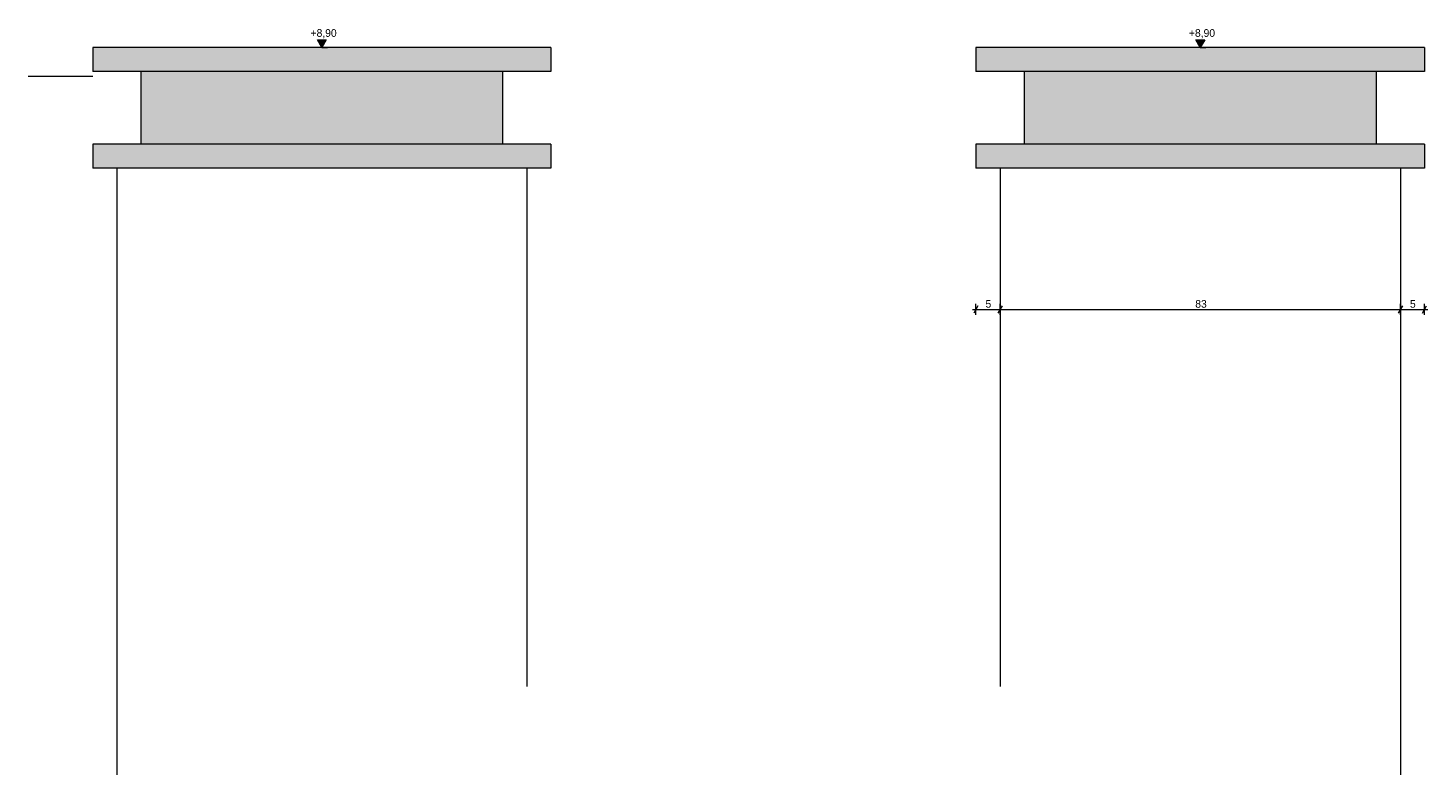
# Model space of a CAD drawing. Extents: x -109972 to -86652, y 98618 to 122888.
# Tile 67 of 74: x -89555 to -86652, y 106031 to 107559. Entities that reach past the tile are written whole.
import ezdxf

# ---------------------------------------------------------------- set-up
doc = ezdxf.new("R2010")
doc.units = 0
doc.header["$MEASUREMENT"] = 0
for name, color, linetype, lineweight in [('Arch kolorystyka_Nr_Pióra__41', 7, 'Continuous', 9), ('Arch wykończenie_Nr_Pióra__21', 7, 'Continuous', 13), ('Arch wymiary_Nr_Pióra__21', 7, 'Continuous', 13), ('Arch ściany zewnętrzne_Nr_Pióra__21', 7, 'Continuous', 13)]:
    doc.layers.add(name, color=color, linetype=linetype, lineweight=lineweight)
doc.layers.add('Arch rynny_Nr_Pióra__81', color=7, linetype='Continuous', lineweight=13, true_color=0x6a6a6a)
doc.layers.add('Arch stropy_Nr_Pióra__3', color=7, linetype='Continuous', lineweight=18, true_color=0xff6600)
doc.layers.add('Arch wymiary', color=7, linetype='Continuous')
doc.styles.add('GENERATED_STYLE_1', font='txt')
doc.dimstyles.new('GENERATED_STYLE__2', dxfattribs={"dimtxt": 16, "dimasz": 11.4, "dimexe": 0.18, "dimexo": 0, "dimgap": 0.09, "dimtad": 1, "dimtih": 1, "dimtoh": 1, "dimdec": 0, "dimlfac": 0.1, "dimzin": 0, "dimdsep": 46, "dimtxsty": 'GENERATED_STYLE_1', "dimblk": 'ARROWHEAD_2', "dimblk1": 'ARROWHEAD_2', "dimblk2": 'ARROWHEAD_2', "dimcen": 0.09, "dimclrd": 7, "dimclre": 7, "dimclrt": 7, "dimazin": 0, "dimtfac": 1, "dimtdec": 4, "dimtmove": 0, "dimatfit": 3, "dimfxl": 0, "dimtolj": 1, "dimtzin": 0, "dimarcsym": 0})

# ---------------------------------------------------------------- blocks, each defined once
blk = doc.blocks.new('Wymiary_1', base_point=(-88945.5, 107518.2))
at = {"layer": 'Arch wymiary_Nr_Pióra__21', "linetype": 'Continuous'}
blk.add_hatch(color=256, dxfattribs=at).paths.add_polyline_path([(-88945.5, 107518.2), (-88954.7, 107534.2), (-88936.2, 107534.2)], flags=0)
for p, q in [((-88945.5, 107518.2), (-88957.5, 107518.2)), ((-88945.5, 107518.2), (-88954.7, 107534.2)), ((-88954.7, 107534.2), (-88936.2, 107534.2)), ((-88936.2, 107534.2), (-88945.5, 107518.2)), ((-88945.5, 107518.2), (-88933.5, 107518.2))]:
    blk.add_line(p, q, dxfattribs=at)
at = {"layer": 'Arch wymiary_Nr_Pióra__21', "insert": (-88968.8, 107537.4), "char_height": 16, "attachment_point": 7, "style": 'GENERATED_STYLE_1'}
blk.add_mtext('{+8,90}', dxfattribs=at)
blk = doc.blocks.new('Wymiary_3', base_point=(-87124.3, 107518.2))
at = {"layer": 'Arch wymiary_Nr_Pióra__21', "linetype": 'Continuous'}
blk.add_hatch(color=256, dxfattribs=at).paths.add_polyline_path([(-87124.3, 107518.2), (-87133.6, 107534.2), (-87115, 107534.2)], flags=0)
for p, q in [((-87124.3, 107518.2), (-87136.3, 107518.2)), ((-87124.3, 107518.2), (-87133.6, 107534.2)), ((-87133.6, 107534.2), (-87115, 107534.2)), ((-87115, 107534.2), (-87124.3, 107518.2)), ((-87124.3, 107518.2), (-87112.3, 107518.2))]:
    blk.add_line(p, q, dxfattribs=at)
at = {"layer": 'Arch wymiary_Nr_Pióra__21', "insert": (-87147.6, 107537.4), "char_height": 16, "attachment_point": 7, "style": 'GENERATED_STYLE_1'}
blk.add_mtext('{+8,90}', dxfattribs=at)
blk = doc.blocks.new('*D98')
at = {"layer": 'Arch wymiary_Nr_Pióra__21', "linetype": 'Continuous'}
for p, q in [((-87596.6, 106975.3), (-87589.3, 106975.3)), ((-87585, 106982.8), (-87593.6, 106967.8)), ((-87589.3, 106964.1), (-87589.3, 106986.6)), ((-87589.3, 106975.3), (-87539.3, 106975.3)), ((-87535, 106982.8), (-87543.6, 106967.8)), ((-87539.3, 106964.1), (-87539.3, 106986.6))]:
    blk.add_line(p, q, dxfattribs=at)
at = {"layer": 'Arch wymiary_Nr_Pióra__21', "char_height": 16, "attachment_point": 7, "style": 'GENERATED_STYLE_1'}
for s, insert in [('{5}', (-87569.4, 106978.5)), ('{83}', (-87134.5, 106978.5)), ('{5}', (-86689.4, 106978.5))]:
    blk.add_mtext(s, dxfattribs=dict(at, insert=insert))
blk = doc.blocks.new('ARROWHEAD_2')
at = {"color": 0, "linetype": 'Continuous', "lineweight": 0}
for p, q in [((0, 0), (-1, 0)), ((-0.38, -0.66), (0.38, 0.66))]:
    blk.add_line(p, q, dxfattribs=at)
blk = doc.blocks.new('*D99')
at = {"layer": 'Arch wymiary_Nr_Pióra__21', "linetype": 'Continuous'}
for p, q in [((-87535, 106982.8), (-87543.6, 106967.8)), ((-87539.3, 106964.1), (-87539.3, 106986.6)), ((-87539.3, 106975.3), (-86709.3, 106975.3)), ((-86705, 106982.8), (-86713.6, 106967.8)), ((-86709.3, 106964.1), (-86709.3, 106986.6))]:
    blk.add_line(p, q, dxfattribs=at)
at = {"layer": 'Arch wymiary_Nr_Pióra__21', "char_height": 16, "attachment_point": 7, "style": 'GENERATED_STYLE_1'}
for s, insert in [('{5}', (-87569.4, 106978.5)), ('{83}', (-87134.5, 106978.5)), ('{5}', (-86689.4, 106978.5))]:
    blk.add_mtext(s, dxfattribs=dict(at, insert=insert))
blk = doc.blocks.new('*D100')
at = {"layer": 'Arch wymiary_Nr_Pióra__21', "linetype": 'Continuous'}
for p, q in [((-86705, 106982.8), (-86713.6, 106967.8)), ((-86709.3, 106964.1), (-86709.3, 106986.6)), ((-86709.3, 106975.3), (-86659.3, 106975.3)), ((-86663.6, 106967.8), (-86655, 106982.8)), ((-86659.3, 106964.1), (-86659.3, 106986.6)), ((-86659.3, 106975.3), (-86652, 106975.3))]:
    blk.add_line(p, q, dxfattribs=at)
at = {"layer": 'Arch wymiary_Nr_Pióra__21', "char_height": 16, "attachment_point": 7, "style": 'GENERATED_STYLE_1'}
for s, insert in [('{5}', (-87569.4, 106978.5)), ('{83}', (-87134.5, 106978.5)), ('{5}', (-86689.4, 106978.5))]:
    blk.add_mtext(s, dxfattribs=dict(at, insert=insert))

msp = doc.modelspace()

# ---------------------------------------------------------------- hatches: boundary and pattern name
at = {"layer": 'Arch kolorystyka_Nr_Pióra__41', "linetype": 'Continuous'}
for points in [[(-89320.5, 107468.2), (-88570.5, 107468.2), (-88470.5, 107468.2), (-88470.5, 107518.2), (-89420.5, 107518.2), (-89420.5, 107468.2)], [(-87589.3, 107518.2), (-87589.3, 107468.2), (-87489.3, 107468.2), (-86759.3, 107468.2), (-86659.3, 107468.2), (-86659.3, 107518.2)], [(-89320.5, 107318.2), (-88570.5, 107318.2), (-88570.5, 107468.2), (-89320.5, 107468.2)], [(-87489.3, 107318.2), (-86759.3, 107318.2), (-86759.3, 107468.2), (-87489.3, 107468.2)], [(-89420.5, 107268.2), (-88470.5, 107268.2), (-88470.5, 107318.2), (-88570.5, 107318.2), (-89320.5, 107318.2), (-89420.5, 107318.2)], [(-87589.3, 107268.2), (-86659.3, 107268.2), (-86659.3, 107318.2), (-86759.3, 107318.2), (-87489.3, 107318.2), (-87589.3, 107318.2)]]:
    msp.add_hatch(color=256, dxfattribs=at).paths.add_polyline_path(points, flags=0)

# ---------------------------------------------------------------- linework, layer by layer
at = {"layer": 'Arch rynny_Nr_Pióra__81', "linetype": 'Continuous'}
for p, q in [((-88570.5, 107468.2), (-89320.5, 107468.2)), ((-86759.3, 107468.2), (-87489.3, 107468.2)), ((-88570.5, 107318.2), (-89320.5, 107318.2)), ((-86759.3, 107318.2), (-87489.3, 107318.2))]:
    msp.add_line(p, q, dxfattribs=at)
at = {"layer": 'Arch stropy_Nr_Pióra__3', "linetype": 'Continuous'}
msp.add_line((-89420.5, 107458.2), (-89554.6, 107458.2), dxfattribs=at)
at = {"layer": 'Arch wykończenie_Nr_Pióra__21', "linetype": 'Continuous'}
for p, q in [((-89420.5, 107518.2), (-89420.5, 107468.2)), ((-88470.5, 107518.2), (-89420.5, 107518.2)), ((-88470.5, 107518.2), (-88470.5, 107468.2)), ((-87589.3, 107518.2), (-87589.3, 107468.2)), ((-86659.3, 107518.2), (-87589.3, 107518.2)), ((-86659.3, 107518.2), (-86659.3, 107468.2)), ((-89320.5, 107468.2), (-89420.5, 107468.2)), ((-88570.5, 107468.2), (-88570.5, 107318.2)), ((-88470.5, 107468.2), (-88570.5, 107468.2)), ((-87489.3, 107468.2), (-87589.3, 107468.2)), ((-86759.3, 107468.2), (-86759.3, 107318.2)), ((-86659.3, 107468.2), (-86759.3, 107468.2)), ((-89420.5, 107318.2), (-89420.5, 107268.2)), ((-89320.5, 107318.2), (-89420.5, 107318.2)), ((-88470.5, 107318.2), (-88570.5, 107318.2)), ((-88470.5, 107318.2), (-88470.5, 107268.2)), ((-87589.3, 107318.2), (-87589.3, 107268.2)), ((-87489.3, 107318.2), (-87589.3, 107318.2)), ((-86659.3, 107318.2), (-86759.3, 107318.2)), ((-86659.3, 107318.2), (-86659.3, 107268.2)), ((-88470.5, 107268.2), (-89420.5, 107268.2)), ((-86659.3, 107268.2), (-87589.3, 107268.2))]:
    msp.add_line(p, q, dxfattribs=at)
at = {"layer": 'Arch ściany zewnętrzne_Nr_Pióra__21', "linetype": 'Continuous'}
for p, q in [((-89320.5, 107468.2), (-89320.5, 107318.2)), ((-87489.3, 107468.2), (-87489.3, 107318.2)), ((-89370.5, 107268.2), (-89370.5, 105107.1)), ((-88520.5, 107268.2), (-88520.5, 106193.5)), ((-87539.3, 107268.2), (-87539.3, 106193.5)), ((-86709.3, 107268.2), (-86709.3, 98618.2))]:
    msp.add_line(p, q, dxfattribs=at)

# ---------------------------------------------------------------- block references
at = {"layer": 'Arch wymiary', "linetype": 'Continuous'}
for name, p in [('Wymiary_1', (-88945.5, 107518.2)), ('Wymiary_3', (-87124.3, 107518.2))]:
    msp.add_blockref(name, p, dxfattribs=at)

# ---------------------------------------------------------------- dimensions: what is measured, and where the dimension line sits
for p1, p2, picture, middle in [((-87589.3, 107268.2), (-87539.3, 107268.2), '*D98', (-87563.3, 106986.5)), ((-87539.3, 107268.2), (-86709.3, 107268.2), '*D99', (-87122.4, 106986.5)), ((-86709.3, 107268.2), (-86659.3, 107268.2), '*D100', (-86683.3, 106986.5))]:
    dim = msp.add_linear_dim(base=(-87589.3, 106975.3), p1=p1, p2=p2, dimstyle='GENERATED_STYLE__2', dxfattribs=at)
    dim.commit()
    dim.dimension.update_dxf_attribs({"geometry": picture, "text_midpoint": middle})

doc.saveas('drawing.dxf')
